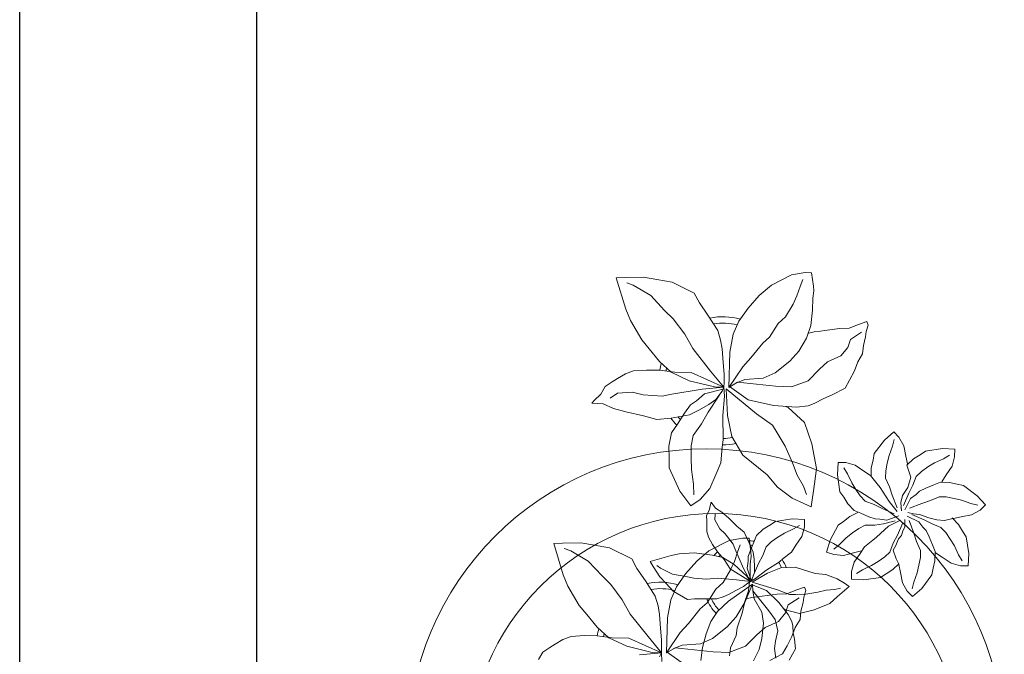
# Model space of a CAD drawing. Header units: millimetres. Extents: x 0 to 11.7, y 0 to 17.
# Tile 4 of 31: x 0 to 1.162, y 1.044 to 1.793. Entities that reach past the tile are written whole.
import ezdxf

# ---------------------------------------------------------------- set-up
doc = ezdxf.new("R2010")
doc.units = ezdxf.units.MM
doc.layers.add('_cerramiento', color=251, linetype='Continuous', lineweight=25)
doc.layers.add('vegetacion', color=85, linetype='Continuous', lineweight=0)

# ---------------------------------------------------------------- blocks, each defined once
blk = doc.blocks.new('MACETA1-P')
for p, q in [((-0.311, 0.429), (-0.3083, 0.4394)), ((-0.3083, 0.4394), (-0.304, 0.4383)), ((-0.2989, 0.4321), (-0.304, 0.4383)), ((-0.2941, 0.4279), (-0.2989, 0.4321)), ((-0.1343, 0.4287), (-0.1255, 0.4403)), ((-0.1255, 0.4403), (-0.1182, 0.4352)), ((-0.1237, 0.4232), (-0.1232, 0.4315)), ((-0.1182, 0.4352), (-0.1107, 0.4265)), ((-0.0843, 0.425), (-0.0653, 0.4315)), ((-0.0653, 0.4315), (-0.0509, 0.4335)), ((-0.0509, 0.4335), (-0.0493, 0.4247)), ((-0.3135, 0.4178), (-0.311, 0.429)), ((-0.3017, 0.4117), (-0.3016, 0.4271)), ((-0.2874, 0.4201), (-0.2941, 0.4279)), ((-0.2796, 0.4138), (-0.2874, 0.4201)), ((-0.1431, 0.4107), (-0.1343, 0.4287)), ((-0.1255, 0.4116), (-0.1237, 0.4232)), ((-0.1107, 0.4265), (-0.1061, 0.4149)), ((-0.0967, 0.4133), (-0.0898, 0.4195)), ((-0.0898, 0.4195), (-0.0843, 0.425)), ((-0.0712, 0.4132), (-0.0617, 0.4201)), ((-0.0617, 0.4201), (-0.0555, 0.4257)), ((-0.0493, 0.4247), (-0.0503, 0.4133)), ((-0.4038, 0.3968), (-0.3971, 0.4117)), ((-0.3971, 0.4117), (-0.3927, 0.4178)), ((-0.3927, 0.4178), (-0.3782, 0.4106)), ((-0.3734, 0.4078), (-0.3782, 0.4106)), ((-0.3671, 0.402), (-0.3734, 0.4078)), ((-0.3276, 0.3924), (-0.3195, 0.4081)), ((-0.3195, 0.4081), (-0.3135, 0.4178)), ((-0.2957, 0.4037), (-0.3017, 0.4117)), ((-0.2751, 0.4037), (-0.2796, 0.4138)), ((-0.1431, 0.4029), (-0.1431, 0.4107)), ((-0.126, 0.4024), (-0.1255, 0.4116)), ((-0.1061, 0.4149), (-0.1024, 0.4061)), ((-0.1029, 0.4045), (-0.0967, 0.4133)), ((-0.0846, 0.4005), (-0.078, 0.407)), ((-0.078, 0.407), (-0.0712, 0.4132)), ((-0.0503, 0.4133), (-0.0552, 0.4018)), ((-0.4072, 0.3703), (-0.4038, 0.3968)), ((-0.3868, 0.3975), (-0.392, 0.4048)), ((-0.3798, 0.3882), (-0.3868, 0.3975)), ((-0.3556, 0.3939), (-0.3671, 0.402)), ((-0.2923, 0.3913), (-0.2957, 0.4037)), ((-0.2685, 0.3946), (-0.2751, 0.4037)), ((-0.1436, 0.3936), (-0.1431, 0.4029)), ((-0.126, 0.3932), (-0.126, 0.4024)), ((-0.1068, 0.3862), (-0.1045, 0.3963)), ((-0.1045, 0.3963), (-0.1029, 0.4045)), ((-0.0895, 0.3936), (-0.0846, 0.4005)), ((-0.0552, 0.4018), (-0.0588, 0.393)), ((-0.3742, 0.3788), (-0.3798, 0.3882)), ((-0.3417, 0.3823), (-0.3556, 0.3939)), ((-0.3297, 0.3876), (-0.3331, 0.3812)), ((-0.3276, 0.3924), (-0.3297, 0.3876)), ((-0.2951, 0.3742), (-0.2923, 0.3913)), ((-0.2625, 0.3835), (-0.2685, 0.3946)), ((-0.2578, 0.3739), (-0.2625, 0.3835)), ((-0.1831, 0.3924), (-0.1743, 0.394)), ((-0.1811, 0.378), (-0.1831, 0.3924)), ((-0.1697, 0.3816), (-0.1752, 0.3877)), ((-0.1743, 0.394), (-0.1628, 0.393)), ((-0.1628, 0.393), (-0.1514, 0.3881)), ((-0.1514, 0.3881), (-0.1426, 0.3845)), ((-0.1417, 0.383), (-0.1436, 0.3936)), ((-0.1246, 0.3848), (-0.126, 0.3932)), ((-0.1182, 0.3756), (-0.1246, 0.3848)), ((-0.1081, 0.3783), (-0.1068, 0.3862)), ((-0.0915, 0.3826), (-0.0895, 0.3936)), ((-0.0591, 0.3927), (-0.0628, 0.3831)), ((-0.0603, 0.3922), (-0.0497, 0.394)), ((-0.0588, 0.393), (-0.0594, 0.3923)), ((-0.0497, 0.394), (-0.0404, 0.3936)), ((-0.0404, 0.3936), (-0.0326, 0.3936)), ((-0.0326, 0.3936), (-0.0146, 0.3848)), ((-0.0146, 0.3848), (-0.003, 0.376)), ((-0.3668, 0.3632), (-0.3742, 0.3788)), ((-0.3323, 0.3695), (-0.3417, 0.3823)), ((-0.3331, 0.3812), (-0.3356, 0.3751)), ((-0.2934, 0.3614), (-0.2951, 0.3742)), ((-0.2598, 0.357), (-0.2578, 0.3739)), ((-0.1746, 0.359), (-0.1811, 0.378)), ((-0.1628, 0.3721), (-0.1697, 0.3816)), ((-0.1566, 0.3653), (-0.1628, 0.3721)), ((-0.1417, 0.383), (-0.1273, 0.3789)), ((-0.1273, 0.3789), (-0.1195, 0.3693)), ((-0.1131, 0.3664), (-0.1182, 0.3756)), ((-0.1072, 0.3727), (-0.1081, 0.3783)), ((-0.1068, 0.3646), (-0.1072, 0.3727)), ((-0.098, 0.3571), (-0.0944, 0.3724)), ((-0.0944, 0.3724), (-0.0915, 0.3826)), ((-0.0683, 0.3761), (-0.0759, 0.3696)), ((-0.0628, 0.3831), (-0.0683, 0.3761)), ((-0.0677, 0.3686), (-0.0584, 0.375)), ((-0.0584, 0.375), (-0.0501, 0.3764)), ((-0.0501, 0.3764), (-0.0409, 0.3764)), ((-0.0409, 0.3764), (-0.0316, 0.376)), ((-0.0316, 0.376), (-0.0201, 0.3741)), ((-0.0201, 0.3741), (-0.0118, 0.3737)), ((-0.003, 0.376), (-0.0081, 0.3686)), ((-0.4051, 0.3516), (-0.4072, 0.3703)), ((-0.3652, 0.3516), (-0.3668, 0.3632)), ((-0.3247, 0.3534), (-0.3323, 0.3695)), ((-0.2897, 0.3427), (-0.2934, 0.3614)), ((-0.1501, 0.3587), (-0.1566, 0.3653)), ((-0.1195, 0.3693), (-0.1152, 0.3586)), ((-0.1048, 0.353), (-0.1131, 0.3664)), ((-0.0993, 0.3515), (-0.1068, 0.3646)), ((-0.0903, 0.3552), (-0.0769, 0.3635)), ((-0.0852, 0.3628), (-0.0899, 0.3575)), ((-0.0759, 0.3696), (-0.0852, 0.3628)), ((-0.0769, 0.3635), (-0.0677, 0.3686)), ((-0.0168, 0.3612), (-0.0284, 0.3565)), ((-0.0081, 0.3686), (-0.0168, 0.3612)), ((-0.4002, 0.3323), (-0.4051, 0.3516)), ((-0.3578, 0.3341), (-0.3652, 0.3516)), ((-0.3247, 0.3534), (-0.3209, 0.3378)), ((-0.2619, 0.3462), (-0.2598, 0.357)), ((-0.1691, 0.3535), (-0.1746, 0.359)), ((-0.1628, 0.3466), (-0.1691, 0.3535)), ((-0.1432, 0.3538), (-0.1501, 0.3587)), ((-0.1321, 0.3518), (-0.1432, 0.3538)), ((-0.122, 0.3489), (-0.1321, 0.3518)), ((-0.1066, 0.3453), (-0.122, 0.3489)), ((-0.1152, 0.3586), (-0.1095, 0.3524)), ((-0.1095, 0.3524), (-0.1006, 0.3476)), ((-0.1042, 0.3488), (-0.104, 0.3486)), ((-0.0899, 0.3575), (-0.095, 0.3528)), ((-0.0918, 0.3497), (-0.0787, 0.3572)), ((-0.0787, 0.3572), (-0.0705, 0.3576)), ((-0.0705, 0.3576), (-0.065, 0.3586)), ((-0.065, 0.3586), (-0.0571, 0.3573)), ((-0.0571, 0.3573), (-0.047, 0.355)), ((-0.047, 0.355), (-0.0388, 0.3534)), ((-0.0388, 0.3534), (-0.03, 0.3471)), ((-0.0372, 0.3529), (-0.0381, 0.3528)), ((-0.0284, 0.3565), (-0.0372, 0.3529)), ((-0.3209, 0.3378), (-0.3193, 0.3158)), ((-0.2947, 0.3225), (-0.2897, 0.3427)), ((-0.2633, 0.3334), (-0.2619, 0.3462)), ((-0.176, 0.3326), (-0.1644, 0.3372)), ((-0.1644, 0.3372), (-0.1556, 0.3408)), ((-0.154, 0.3404), (-0.1628, 0.3466)), ((-0.1556, 0.3408), (-0.1432, 0.3418)), ((-0.1432, 0.3418), (-0.1376, 0.3423)), ((-0.1376, 0.3423), (-0.1182, 0.3418)), ((-0.1182, 0.3418), (-0.103, 0.3427)), ((-0.1025, 0.3385), (-0.1159, 0.3302)), ((-0.0977, 0.3416), (-0.1016, 0.327)), ((-0.0946, 0.3248), (-0.0923, 0.3403)), ((-0.0826, 0.3401), (-0.0902, 0.3449)), ((-0.0881, 0.3407), (-0.0798, 0.3274)), ((-0.0862, 0.3484), (-0.0709, 0.3448)), ((-0.0802, 0.3356), (-0.0826, 0.3401)), ((-0.0709, 0.3448), (-0.0607, 0.3419)), ((-0.0607, 0.3419), (-0.0496, 0.3399)), ((-0.0496, 0.3399), (-0.0428, 0.335)), ((-0.03, 0.3471), (-0.0238, 0.3403)), ((-0.0238, 0.3403), (-0.0183, 0.3347)), ((-0.3936, 0.3147), (-0.4002, 0.3323)), ((-0.3563, 0.3233), (-0.3578, 0.3341)), ((-0.2716, 0.3139), (-0.2652, 0.3263)), ((-0.2652, 0.3263), (-0.2633, 0.3334)), ((-0.1848, 0.3251), (-0.176, 0.3326)), ((-0.1159, 0.3302), (-0.1252, 0.3251)), ((-0.1016, 0.327), (-0.1071, 0.321)), ((-0.0951, 0.3347), (-0.0998, 0.3214)), ((-0.0765, 0.3312), (-0.0802, 0.3356)), ((-0.0798, 0.3274), (-0.0747, 0.3181)), ((-0.0756, 0.326), (-0.0765, 0.3312)), ((-0.0705, 0.3191), (-0.0756, 0.326)), ((-0.0428, 0.335), (-0.0362, 0.3285)), ((-0.0362, 0.3285), (-0.03, 0.3216)), ((-0.0183, 0.3347), (-0.0117, 0.3158)), ((-0.3846, 0.3005), (-0.3936, 0.3147)), ((-0.3498, 0.3021), (-0.3563, 0.3233)), ((-0.3193, 0.3158), (-0.3221, 0.3005)), ((-0.306, 0.3075), (-0.2947, 0.3225)), ((-0.2882, 0.2926), (-0.2716, 0.3139)), ((-0.1899, 0.3178), (-0.1848, 0.3251)), ((-0.1783, 0.309), (-0.1899, 0.3178)), ((-0.1728, 0.3196), (-0.1811, 0.32)), ((-0.1612, 0.3178), (-0.1728, 0.3196)), ((-0.152, 0.3173), (-0.1612, 0.3178)), ((-0.1427, 0.3173), (-0.152, 0.3173)), ((-0.1344, 0.3187), (-0.1427, 0.3173)), ((-0.1252, 0.3251), (-0.1344, 0.3187)), ((-0.1104, 0.3163), (-0.1168, 0.3117)), ((-0.1071, 0.321), (-0.1104, 0.3163)), ((-0.0998, 0.3214), (-0.1046, 0.312)), ((-0.0918, 0.3057), (-0.0946, 0.3248)), ((-0.0747, 0.3181), (-0.0682, 0.3089)), ((-0.0681, 0.3134), (-0.0705, 0.3191)), ((-0.03, 0.3216), (-0.0231, 0.3122)), ((-0.0117, 0.3158), (-0.0098, 0.3014)), ((-0.3466, 0.2882), (-0.3498, 0.3021)), ((-0.3351, 0.2729), (-0.306, 0.3075)), ((-0.2767, 0.3056), (-0.2794, 0.3039)), ((-0.2513, 0.3114), (-0.2767, 0.3056)), ((-0.2257, 0.3045), (-0.2513, 0.3114)), ((-0.1984, 0.2928), (-0.2257, 0.3045)), ((-0.1603, 0.3002), (-0.1783, 0.309)), ((-0.1256, 0.3062), (-0.1325, 0.3015)), ((-0.128, 0.304), (-0.1296, 0.2933)), ((-0.1168, 0.3117), (-0.1256, 0.3062)), ((-0.1109, 0.3026), (-0.112, 0.2942)), ((-0.1046, 0.312), (-0.1109, 0.3026)), ((-0.0913, 0.3001), (-0.0918, 0.3057)), ((-0.0682, 0.3089), (-0.0669, 0.3006)), ((-0.0576, 0.3107), (-0.0681, 0.3134)), ((-0.0506, 0.3095), (-0.0576, 0.3107)), ((-0.0503, 0.3092), (-0.0509, 0.3098)), ((-0.0509, 0.3096), (-0.0493, 0.3001)), ((-0.0415, 0.3056), (-0.0503, 0.3092)), ((-0.03, 0.3007), (-0.0415, 0.3056)), ((-0.0231, 0.3122), (-0.0176, 0.306)), ((-0.3695, 0.2855), (-0.3846, 0.3005)), ((-0.3221, 0.3005), (-0.3328, 0.2818)), ((-0.3106, 0.2716), (-0.2882, 0.2926)), ((-0.1848, 0.2807), (-0.1984, 0.2928)), ((-0.1524, 0.3002), (-0.1603, 0.3002)), ((-0.1432, 0.2997), (-0.1524, 0.3002)), ((-0.1325, 0.3015), (-0.1432, 0.2997)), ((-0.1296, 0.2933), (-0.1289, 0.2841)), ((-0.112, 0.2942), (-0.1118, 0.285)), ((-0.0904, 0.2876), (-0.0913, 0.3001)), ((-0.0669, 0.2913), (-0.0673, 0.2821)), ((-0.0669, 0.3006), (-0.0669, 0.2913)), ((-0.0493, 0.3001), (-0.0497, 0.2908)), ((-0.0497, 0.2908), (-0.0497, 0.283)), ((-0.0186, 0.2998), (-0.03, 0.3007)), ((-0.0098, 0.3014), (-0.0186, 0.2998)), ((-0.4759, 0.2754), (-0.4505, 0.2898)), ((-0.4505, 0.2898), (-0.4378, 0.2885)), ((-0.4378, 0.2885), (-0.42, 0.2886)), ((-0.42, 0.2886), (-0.3985, 0.2878)), ((-0.3985, 0.2878), (-0.3874, 0.2843)), ((-0.3874, 0.2843), (-0.3777, 0.28)), ((-0.3777, 0.28), (-0.3639, 0.2719)), ((-0.3357, 0.261), (-0.3695, 0.2855)), ((-0.3357, 0.261), (-0.3466, 0.2882)), ((-0.3328, 0.2818), (-0.3352, 0.2705)), ((-0.1647, 0.2623), (-0.1848, 0.2807)), ((-0.1289, 0.2841), (-0.1287, 0.2763)), ((-0.1118, 0.285), (-0.1111, 0.2758)), ((-0.0916, 0.273), (-0.0882, 0.2819)), ((-0.0867, 0.2788), (-0.0904, 0.2876)), ((-0.0821, 0.2673), (-0.0867, 0.2788)), ((-0.0673, 0.2821), (-0.0691, 0.2705)), ((-0.0497, 0.283), (-0.0585, 0.265)), ((-0.4886, 0.2623), (-0.4759, 0.2754)), ((-0.3639, 0.2719), (-0.3517, 0.2652)), ((-0.3362, 0.2622), (-0.3106, 0.2716)), ((-0.336, 0.2574), (-0.2915, 0.2706)), ((-0.3351, 0.2729), (-0.3357, 0.261)), ((-0.2915, 0.2706), (-0.2699, 0.2784)), ((-0.2699, 0.2784), (-0.2595, 0.2779)), ((-0.2595, 0.2779), (-0.2409, 0.2771)), ((-0.2409, 0.2771), (-0.2199, 0.2731)), ((-0.2199, 0.2731), (-0.2048, 0.2695)), ((-0.2048, 0.2695), (-0.1898, 0.2681)), ((-0.1898, 0.2681), (-0.1799, 0.2657)), ((-0.1287, 0.2763), (-0.1194, 0.2585)), ((-0.1111, 0.2758), (-0.109, 0.2643)), ((-0.0959, 0.2613), (-0.0916, 0.273)), ((-0.0747, 0.2585), (-0.0821, 0.2673)), ((-0.0691, 0.2705), (-0.0696, 0.2622)), ((-0.5, 0.2508), (-0.4886, 0.2623)), ((-0.3392, 0.2564), (-0.3753, 0.2341)), ((-0.3392, 0.2564), (-0.3638, 0.2541)), ((-0.3392, 0.2564), (-0.3518, 0.2337)), ((-0.3517, 0.2652), (-0.3438, 0.2596)), ((-0.3392, 0.2564), (-0.3457, 0.2473)), ((-0.3438, 0.2596), (-0.3392, 0.2564)), ((-0.3303, 0.2509), (-0.3392, 0.2564)), ((-0.3365, 0.2518), (-0.3392, 0.2564)), ((-0.336, 0.2574), (-0.3093, 0.2411)), ((-0.1858, 0.2492), (-0.1727, 0.2569)), ((-0.1727, 0.2569), (-0.1647, 0.2623)), ((-0.1194, 0.2585), (-0.1103, 0.2471)), ((-0.109, 0.2643), (-0.1083, 0.256)), ((-0.1031, 0.2524), (-0.0959, 0.2613)), ((-0.0673, 0.2534), (-0.0747, 0.2585)), ((-0.0585, 0.265), (-0.0673, 0.2534)), ((-0.5118, 0.2328), (-0.5, 0.2508)), ((-0.4772, 0.2458), (-0.4989, 0.2356)), ((-0.4535, 0.2494), (-0.4772, 0.2458)), ((-0.4396, 0.2523), (-0.4535, 0.2494)), ((-0.4169, 0.2533), (-0.4396, 0.2523)), ((-0.3977, 0.2517), (-0.4169, 0.2533)), ((-0.3638, 0.2541), (-0.3977, 0.2517)), ((-0.3457, 0.2473), (-0.3685, 0.2269)), ((-0.3379, 0.2541), (-0.3456, 0.2329)), ((-0.3326, 0.2405), (-0.3365, 0.2518)), ((-0.3345, 0.2462), (-0.3253, 0.2244)), ((-0.3125, 0.2366), (-0.3303, 0.2509)), ((-0.206, 0.2422), (-0.1858, 0.2492)), ((-0.1654, 0.2356), (-0.1566, 0.2471)), ((-0.1566, 0.2471), (-0.1492, 0.2421)), ((-0.1103, 0.2471), (-0.1031, 0.2524)), ((-0.0679, 0.2439), (-0.0618, 0.2462)), ((-0.0618, 0.2462), (-0.0596, 0.2282)), ((-0.5173, 0.2239), (-0.5118, 0.2328)), ((-0.4989, 0.2356), (-0.5055, 0.2309)), ((-0.3753, 0.2341), (-0.3864, 0.2183)), ((-0.3518, 0.2337), (-0.3681, 0.1986)), ((-0.3456, 0.2329), (-0.3441, 0.2207)), ((-0.3323, 0.2302), (-0.3326, 0.2405)), ((-0.2883, 0.2205), (-0.3125, 0.2366)), ((-0.3093, 0.2411), (-0.2857, 0.2313)), ((-0.2605, 0.2297), (-0.225, 0.2404)), ((-0.225, 0.2404), (-0.206, 0.2422)), ((-0.1742, 0.2176), (-0.1654, 0.2356)), ((-0.1548, 0.2301), (-0.1543, 0.2383)), ((-0.1492, 0.2421), (-0.1418, 0.2333)), ((-0.1418, 0.2333), (-0.1372, 0.2217)), ((-0.0887, 0.2315), (-0.0771, 0.2397)), ((-0.0771, 0.2397), (-0.0679, 0.2439)), ((-0.0684, 0.2303), (-0.0659, 0.2366)), ((-0.4804, 0.2124), (-0.5173, 0.2239)), ((-0.3685, 0.2269), (-0.3888, 0.2149)), ((-0.3334, 0.2166), (-0.3323, 0.2302)), ((-0.3253, 0.2244), (-0.3183, 0.2102)), ((-0.2857, 0.2313), (-0.2605, 0.2297)), ((-0.1566, 0.2185), (-0.1548, 0.2301)), ((-0.1372, 0.2217), (-0.1335, 0.2129)), ((-0.1164, 0.2065), (-0.097, 0.2217)), ((-0.097, 0.2217), (-0.0887, 0.2315)), ((-0.0772, 0.212), (-0.0734, 0.2216)), ((-0.0734, 0.2216), (-0.0684, 0.2303)), ((-0.0596, 0.2282), (-0.0582, 0.2162)), ((-0.4664, 0.2094), (-0.4804, 0.2124)), ((-0.4398, 0.2076), (-0.4664, 0.2094)), ((-0.407, 0.2107), (-0.4261, 0.2089)), ((-0.3888, 0.2149), (-0.407, 0.2107)), ((-0.3864, 0.2183), (-0.3985, 0.2047)), ((-0.3441, 0.2207), (-0.3441, 0.2122)), ((-0.3441, 0.2122), (-0.3401, 0.2009)), ((-0.3352, 0.2043), (-0.3334, 0.2166)), ((-0.3183, 0.2102), (-0.3126, 0.1943)), ((-0.2819, 0.215), (-0.2883, 0.2205)), ((-0.2674, 0.2032), (-0.2819, 0.215)), ((-0.1747, 0.2005), (-0.1742, 0.2097)), ((-0.1742, 0.2097), (-0.1742, 0.2176)), ((-0.1571, 0.2093), (-0.1566, 0.2185)), ((-0.1571, 0.2), (-0.1571, 0.2093)), ((-0.1335, 0.2129), (-0.1326, 0.2005)), ((-0.083, 0.199), (-0.0772, 0.212)), ((-0.0582, 0.2162), (-0.0623, 0.1968)), ((-0.4261, 0.2089), (-0.4398, 0.2076)), ((-0.3985, 0.2047), (-0.4073, 0.1923)), ((-0.3681, 0.1986), (-0.3711, 0.1906)), ((-0.3442, 0.1843), (-0.3352, 0.2043)), ((-0.3401, 0.2009), (-0.3341, 0.1865)), ((-0.2598, 0.1911), (-0.2674, 0.2032)), ((-0.1728, 0.1898), (-0.1747, 0.2005)), ((-0.1557, 0.1917), (-0.1571, 0.2)), ((-0.1326, 0.2005), (-0.1321, 0.1949)), ((-0.1252, 0.1921), (-0.1164, 0.2065)), ((-0.0935, 0.1918), (-0.0907, 0.2023)), ((-0.0907, 0.2023), (-0.0865, 0.2012)), ((-0.0897, 0.1886), (-0.083, 0.199)), ((-0.0814, 0.1949), (-0.0865, 0.2012)), ((-0.4073, 0.1923), (-0.415, 0.179)), ((-0.3711, 0.1906), (-0.3854, 0.1727)), ((-0.3341, 0.1865), (-0.3297, 0.1749)), ((-0.3126, 0.1943), (-0.3036, 0.1855)), ((-0.2496, 0.1754), (-0.2598, 0.1911)), ((-0.1682, 0.1829), (-0.1728, 0.1898)), ((-0.1492, 0.1825), (-0.1557, 0.1917)), ((-0.1321, 0.1949), (-0.1326, 0.1755)), ((-0.1289, 0.1755), (-0.1252, 0.1921)), ((-0.096, 0.1806), (-0.0935, 0.1918)), ((-0.0934, 0.1827), (-0.0897, 0.1886)), ((-0.0842, 0.1745), (-0.084, 0.1899)), ((-0.0766, 0.1907), (-0.0814, 0.1949)), ((-0.0699, 0.1829), (-0.0766, 0.1907)), ((-0.0623, 0.1968), (-0.0684, 0.1802)), ((-0.415, 0.179), (-0.4177, 0.1691)), ((-0.3521, 0.1695), (-0.3442, 0.1843)), ((-0.3297, 0.1749), (-0.3182, 0.1635)), ((-0.3036, 0.1855), (-0.2922, 0.1775)), ((-0.2922, 0.1775), (-0.2805, 0.1701)), ((-0.2453, 0.1587), (-0.2496, 0.1754)), ((-0.2089, 0.1741), (-0.195, 0.1769)), ((-0.195, 0.1769), (-0.1844, 0.1797)), ((-0.1863, 0.1596), (-0.1795, 0.1745)), ((-0.1844, 0.1797), (-0.1733, 0.1783)), ((-0.1795, 0.1745), (-0.1752, 0.1806)), ((-0.1752, 0.1806), (-0.1607, 0.1735)), ((-0.1733, 0.1783), (-0.1589, 0.1755)), ((-0.1627, 0.1741), (-0.1682, 0.1829)), ((-0.1589, 0.1755), (-0.1515, 0.1718)), ((-0.1442, 0.1732), (-0.1492, 0.1825)), ((-0.1326, 0.1755), (-0.1316, 0.1603)), ((-0.1303, 0.1547), (-0.1289, 0.1755)), ((-0.106, 0.174), (-0.0934, 0.1827)), ((-0.102, 0.171), (-0.096, 0.1806)), ((-0.0782, 0.1666), (-0.0842, 0.1745)), ((-0.0684, 0.1802), (-0.0813, 0.1686)), ((-0.062, 0.1766), (-0.0699, 0.1829)), ((-0.0576, 0.1666), (-0.062, 0.1766)), ((-0.4177, 0.1691), (-0.4183, 0.1585)), ((-0.3949, 0.164), (-0.4041, 0.1485)), ((-0.3854, 0.1727), (-0.3949, 0.164)), ((-0.3647, 0.1589), (-0.3521, 0.1695)), ((-0.3182, 0.1635), (-0.3064, 0.156)), ((-0.2805, 0.1701), (-0.2647, 0.1623)), ((-0.2357, 0.1677), (-0.2269, 0.1681)), ((-0.2338, 0.1653), (-0.2357, 0.1677)), ((-0.2287, 0.1603), (-0.2338, 0.1653)), ((-0.2269, 0.1681), (-0.2186, 0.1714)), ((-0.2158, 0.1594), (-0.2213, 0.1635)), ((-0.2186, 0.1714), (-0.2089, 0.1741)), ((-0.1692, 0.1603), (-0.1745, 0.1677)), ((-0.158, 0.1677), (-0.1627, 0.1741)), ((-0.1559, 0.1706), (-0.1607, 0.1735)), ((-0.1534, 0.1644), (-0.158, 0.1677)), ((-0.1495, 0.1648), (-0.1559, 0.1706)), ((-0.1473, 0.1589), (-0.1534, 0.1644)), ((-0.1515, 0.1718), (-0.1437, 0.1672)), ((-0.138, 0.1568), (-0.1495, 0.1648)), ((-0.1358, 0.1598), (-0.1442, 0.1732)), ((-0.1437, 0.1672), (-0.1382, 0.1631)), ((-0.1382, 0.1631), (-0.1335, 0.1566)), ((-0.1303, 0.1547), (-0.106, 0.174)), ((-0.1277, 0.1528), (-0.1128, 0.1631)), ((-0.1128, 0.1631), (-0.0928, 0.1673)), ((-0.11, 0.1552), (-0.102, 0.171)), ((-0.0928, 0.1673), (-0.0748, 0.1681)), ((-0.0813, 0.1686), (-0.0832, 0.1677)), ((-0.0747, 0.1541), (-0.0782, 0.1666)), ((-0.0748, 0.1681), (-0.0656, 0.1669)), ((-0.0656, 0.1669), (-0.061, 0.1652)), ((-0.061, 0.1652), (-0.0535, 0.161)), ((-0.051, 0.1574), (-0.0576, 0.1666)), ((-0.4183, 0.1585), (-0.4185, 0.151)), ((-0.3801, 0.1443), (-0.3647, 0.1589)), ((-0.3064, 0.156), (-0.2969, 0.1493)), ((-0.2647, 0.1623), (-0.2542, 0.1557)), ((-0.2454, 0.1453), (-0.2453, 0.1587)), ((-0.2255, 0.1543), (-0.2287, 0.1603)), ((-0.2199, 0.1506), (-0.2255, 0.1543)), ((-0.2038, 0.1584), (-0.2158, 0.1594)), ((-0.1954, 0.1603), (-0.2038, 0.1584)), ((-0.1802, 0.1612), (-0.1954, 0.1603)), ((-0.1897, 0.1331), (-0.1863, 0.1596)), ((-0.1747, 0.1598), (-0.1802, 0.1612)), ((-0.1492, 0.1552), (-0.1747, 0.1598)), ((-0.1623, 0.1511), (-0.1692, 0.1603)), ((-0.1567, 0.1416), (-0.1623, 0.1511)), ((-0.1395, 0.1534), (-0.1594, 0.1487)), ((-0.1321, 0.1534), (-0.158, 0.1422)), ((-0.1321, 0.1534), (-0.1492, 0.1552)), ((-0.1328, 0.155), (-0.1473, 0.1589)), ((-0.1321, 0.1534), (-0.1428, 0.1409)), ((-0.1321, 0.1534), (-0.1395, 0.1534)), ((-0.1242, 0.1451), (-0.138, 0.1568)), ((-0.1335, 0.1566), (-0.1321, 0.1534)), ((-0.1316, 0.1603), (-0.1321, 0.1534)), ((-0.1321, 0.1496), (-0.1321, 0.1534)), ((-0.1282, 0.1535), (-0.1277, 0.1188)), ((-0.1215, 0.1493), (-0.1282, 0.1535)), ((-0.1282, 0.1535), (-0.1149, 0.133)), ((-0.1215, 0.1493), (-0.0915, 0.1518)), ((-0.11, 0.1552), (-0.1122, 0.1505)), ((-0.0915, 0.1518), (-0.0789, 0.1522)), ((-0.0789, 0.1522), (-0.066, 0.1472)), ((-0.0776, 0.137), (-0.0747, 0.1541)), ((-0.0535, 0.161), (-0.0467, 0.1581)), ((-0.045, 0.1463), (-0.051, 0.1574)), ((-0.0467, 0.1581), (-0.0368, 0.1526)), ((-0.0368, 0.1526), (-0.0334, 0.1464)), ((-0.4185, 0.151), (-0.4188, 0.141)), ((-0.4188, 0.141), (-0.4142, 0.1318)), ((-0.4041, 0.1485), (-0.4038, 0.1381)), ((-0.3918, 0.1347), (-0.3801, 0.1443)), ((-0.2969, 0.1493), (-0.2672, 0.1445)), ((-0.2672, 0.1445), (-0.2454, 0.1453)), ((-0.2158, 0.1478), (-0.2199, 0.1506)), ((-0.2098, 0.1441), (-0.2158, 0.1478)), ((-0.2033, 0.1418), (-0.2098, 0.1441)), ((-0.1932, 0.1409), (-0.2033, 0.1418)), ((-0.183, 0.1409), (-0.1932, 0.1409)), ((-0.1737, 0.1422), (-0.183, 0.134)), ((-0.1709, 0.1422), (-0.183, 0.1409)), ((-0.1594, 0.1487), (-0.1737, 0.1422)), ((-0.158, 0.1422), (-0.1709, 0.1422)), ((-0.1428, 0.1409), (-0.1571, 0.1233)), ((-0.1493, 0.126), (-0.1567, 0.1416)), ((-0.1331, 0.134), (-0.1321, 0.1432)), ((-0.1321, 0.1432), (-0.1321, 0.1496)), ((-0.1148, 0.1324), (-0.1242, 0.1451)), ((-0.1127, 0.1455), (-0.1215, 0.1493)), ((-0.1155, 0.144), (-0.1181, 0.1379)), ((-0.1122, 0.1505), (-0.1155, 0.144)), ((-0.0947, 0.1439), (-0.1127, 0.1455)), ((-0.083, 0.1384), (-0.0947, 0.1439)), ((-0.066, 0.1472), (-0.0572, 0.1381)), ((-0.0403, 0.1367), (-0.045, 0.1463)), ((-0.0334, 0.1464), (-0.0296, 0.1389)), ((-0.4142, 0.1318), (-0.4124, 0.1212)), ((-0.403, 0.1274), (-0.3918, 0.1347)), ((-0.183, 0.134), (-0.1913, 0.1242)), ((-0.1875, 0.1144), (-0.1897, 0.1331)), ((-0.134, 0.1233), (-0.1331, 0.134)), ((-0.1149, 0.133), (-0.107, 0.1242)), ((-0.1072, 0.1162), (-0.1148, 0.1324)), ((-0.0688, 0.1267), (-0.083, 0.1384)), ((-0.0758, 0.1242), (-0.0776, 0.137)), ((-0.0572, 0.1381), (-0.0509, 0.1322)), ((-0.0509, 0.1322), (-0.0405, 0.1272)), ((-0.0422, 0.1198), (-0.0403, 0.1367)), ((-0.4124, 0.1212), (-0.4111, 0.117)), ((-0.4111, 0.117), (-0.403, 0.1274)), ((-0.1973, 0.1173), (-0.2065, 0.1021)), ((-0.1913, 0.1242), (-0.1973, 0.1173)), ((-0.1571, 0.1233), (-0.1636, 0.1122)), ((-0.1477, 0.1144), (-0.1493, 0.126)), ((-0.1377, 0.109), (-0.1354, 0.1164)), ((-0.1354, 0.1164), (-0.134, 0.1233)), ((-0.1277, 0.1188), (-0.1248, 0.1012)), ((-0.1072, 0.1162), (-0.1034, 0.1006)), ((-0.107, 0.1242), (-0.0957, 0.1096)), ((-0.0722, 0.1056), (-0.0758, 0.1242)), ((-0.06, 0.1167), (-0.0688, 0.1267)), ((-0.06, 0.1167), (-0.0526, 0.1038)), ((-0.1827, 0.0951), (-0.1875, 0.1144)), ((-0.1636, 0.1122), (-0.1728, 0.1002)), ((-0.1403, 0.0969), (-0.1477, 0.1144)), ((-0.1455, 0.097), (-0.1377, 0.109)), ((-0.0957, 0.1096), (-0.089, 0.1034)), ((-0.0772, 0.0853), (-0.0722, 0.1056)), ((-0.2102, 0.0933), (-0.2181, 0.0688)), ((-0.2065, 0.1021), (-0.2102, 0.0933)), ((-0.1797, 0.0937), (-0.1908, 0.0822)), ((-0.1761, 0.0775), (-0.1827, 0.0951)), ((-0.1728, 0.1002), (-0.1797, 0.0937)), ((-0.1524, 0.0873), (-0.1455, 0.097)), ((-0.1387, 0.0861), (-0.1403, 0.0969)), ((-0.1248, 0.1012), (-0.1194, 0.0883)), ((-0.1034, 0.1006), (-0.1017, 0.0786)), ((-0.089, 0.1034), (-0.0806, 0.09)), ((-0.1908, 0.0822), (-0.2047, 0.0743)), ((-0.1566, 0.0799), (-0.1524, 0.0873)), ((-0.1322, 0.0649), (-0.1387, 0.0861)), ((-0.1194, 0.0883), (-0.1106, 0.0753)), ((-0.0885, 0.0703), (-0.0772, 0.0853)), ((-0.0806, 0.09), (-0.0735, 0.0833)), ((-0.2047, 0.0743), (-0.2098, 0.0725)), ((-0.1862, 0.0697), (-0.1742, 0.0715)), ((-0.1671, 0.0633), (-0.1761, 0.0775)), ((-0.1742, 0.0715), (-0.1566, 0.0799)), ((-0.1175, 0.0357), (-0.0885, 0.0703)), ((-0.1106, 0.0753), (-0.0998, 0.0628)), ((-0.1017, 0.0786), (-0.1045, 0.0633)), ((-0.2181, 0.0688), (-0.2111, 0.0684)), ((-0.2111, 0.0684), (-0.1968, 0.0679)), ((-0.1968, 0.0679), (-0.1862, 0.0697)), ((-0.1519, 0.0483), (-0.1671, 0.0633)), ((-0.1291, 0.051), (-0.1322, 0.0649)), ((-0.1045, 0.0633), (-0.1153, 0.0446)), ((-0.0998, 0.0628), (-0.088, 0.0523)), ((-0.2584, 0.0382), (-0.233, 0.0526)), ((-0.233, 0.0526), (-0.2203, 0.0513)), ((-0.2203, 0.0513), (-0.2025, 0.0514)), ((-0.2025, 0.0514), (-0.181, 0.0506)), ((-0.181, 0.0506), (-0.1699, 0.0471)), ((-0.1699, 0.0471), (-0.1602, 0.0428)), ((-0.1182, 0.0239), (-0.1519, 0.0483)), ((-0.1182, 0.0239), (-0.1291, 0.051)), ((-0.271, 0.0251), (-0.2584, 0.0382)), ((-0.1602, 0.0428), (-0.1464, 0.0347)), ((-0.1175, 0.0357), (-0.1182, 0.0239)), ((-0.1153, 0.0446), (-0.1177, 0.0334)), ((-0.2824, 0.0136), (-0.271, 0.0251)), ((-0.1464, 0.0347), (-0.1342, 0.028)), ((-0.1342, 0.028), (-0.1263, 0.0224)), ((-0.1187, 0.0251), (-0.0931, 0.0345)), ((-0.2942, -0.0044), (-0.2824, 0.0136)), ((-0.236, 0.0122), (-0.2597, 0.0086)), ((-0.2221, 0.0151), (-0.236, 0.0122)), ((-0.1993, 0.0161), (-0.2221, 0.0151)), ((-0.1801, 0.0145), (-0.1993, 0.0161)), ((-0.1463, 0.0169), (-0.1801, 0.0145)), ((-0.1217, 0.0192), (-0.1578, -0.003)), ((-0.1217, 0.0192), (-0.1463, 0.0169)), ((-0.1217, 0.0192), (-0.1343, -0.0034)), ((-0.1217, 0.0192), (-0.1281, 0.0101)), ((-0.1263, 0.0224), (-0.1217, 0.0192)), ((-0.1128, 0.0138), (-0.1217, 0.0192)), ((-0.119, 0.0146), (-0.1217, 0.0192)), ((-0.2597, 0.0086), (-0.2813, -0.0016)), ((-0.1281, 0.0101), (-0.151, -0.0103)), ((-0.2998, -0.0133), (-0.2942, -0.0044)), ((-0.2813, -0.0016), (-0.288, -0.0063)), ((-0.151, -0.0103), (-0.1713, -0.0223)), ((-0.1578, -0.003), (-0.1689, -0.0189)), ((-0.2629, -0.0248), (-0.2998, -0.0133)), ((-0.1713, -0.0223), (-0.1895, -0.0265)), ((-0.1689, -0.0189), (-0.181, -0.0324)), ((-0.2489, -0.0278), (-0.2629, -0.0248)), ((-0.2222, -0.0296), (-0.2489, -0.0278)), ((-0.2085, -0.0282), (-0.2222, -0.0296)), ((-0.1895, -0.0265), (-0.2085, -0.0282)), ((-0.181, -0.0324), (-0.1898, -0.0449)), ((-0.1898, -0.0449), (-0.1974, -0.0582)), ((-0.2002, -0.0681), (-0.2008, -0.0787)), ((-0.1974, -0.0582), (-0.2002, -0.0681)), ((-0.2008, -0.0787), (-0.201, -0.0862)), ((-0.201, -0.0862), (-0.2012, -0.0962)), ((-0.2012, -0.0962), (-0.1967, -0.1054))]:
    blk.add_line(p, q)
for centre, radius in [((0, 0), 0.352), ((0.0198, 0), 0.2919)]:
    blk.add_circle(centre, radius)
for centre, radius, start, end in [((-0.3462, 0.2596), 0.0755, 129.9023, 157.5879), ((-0.3462, 0.2596), 0.068, 131.2948, 155.217), ((-0.3462, 0.2596), 0.068, 325.9288, 335.3227), ((-0.3462, 0.2596), 0.0755, 325.4629, 337.5112), ((-0.3462, 0.2596), 0.0755, 219.7737, 226.3775), ((-0.3462, 0.2596), 0.068, 223.0329, 226.1659), ((-0.133, 0.1483), 0.0504, 77.341, 89.3893), ((-0.3462, 0.2596), 0.068, 274.5573, 278.1565), ((-0.133, 0.1483), 0.0453, 79.5295, 88.9234), ((-0.3462, 0.2596), 0.0755, 271.4486, 279.5997), ((-0.133, 0.1483), 0.0504, 135.2525, 143.4036), ((-0.133, 0.1483), 0.0453, 136.6957, 140.2949), ((-0.133, 0.1483), 0.0504, 188.4747, 195.0785), ((-0.133, 0.1483), 0.0453, 188.6863, 191.8194), ((-0.133, 0.1483), 0.0504, 257.2643, 280.5346), ((-0.133, 0.1483), 0.0453, 259.6353, 279.8857), ((-0.1287, 0.0225), 0.0755, 129.9023, 157.5879), ((-0.1287, 0.0225), 0.068, 131.2948, 155.217), ((-0.1287, 0.0225), 0.0755, 219.7737, 226.3775), ((-0.1287, 0.0225), 0.068, 223.0329, 226.1659)]:
    blk.add_arc(centre, radius, start, end)

msp = doc.modelspace()

# ---------------------------------------------------------------- linework, layer by layer
at = {"layer": '_cerramiento'}
for p, q in [((0, 0), (0, 11.773)), ((0.28, 0.28), (0.28, 11.7015))]:
    msp.add_line(p, q, dxfattribs=at)

# ---------------------------------------------------------------- block references
at = {"layer": 'vegetacion', "rotation": 304.23055827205}
msp.add_blockref('MACETA1-P', (0.8098, 0.9347), dxfattribs=at)

doc.saveas('drawing.dxf')
